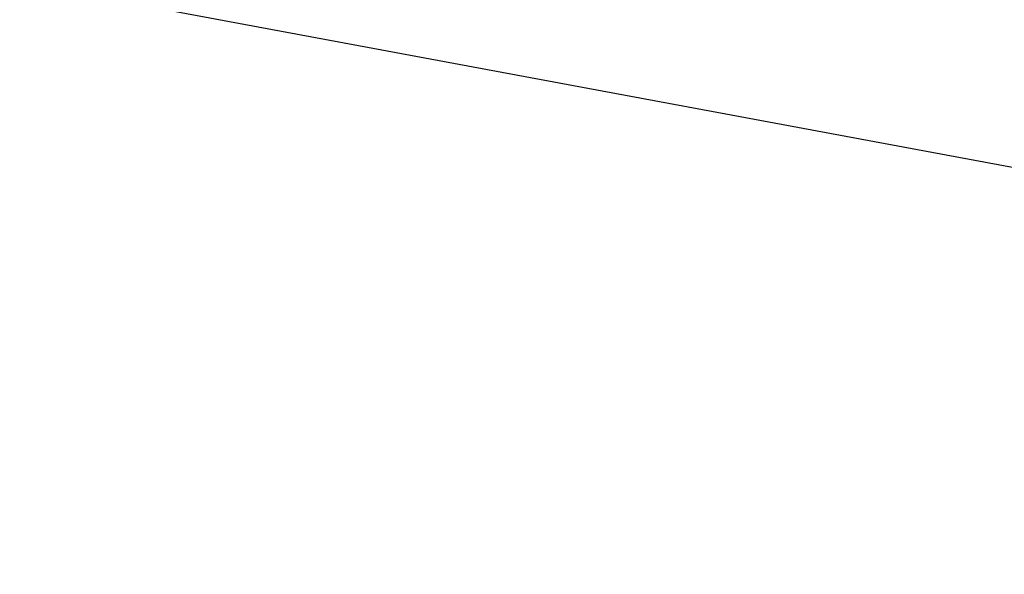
# Model space of a CAD drawing. Header units: millimetres. Extents: x -20520 to 12860, y -2780 to 10870.
# Tile 47 of 147: x -9903 to -9463, y 7726 to 7974. Entities that reach past the tile are written whole.
import ezdxf

# ---------------------------------------------------------------- set-up
doc = ezdxf.new("R2010")
doc.units = ezdxf.units.MM
doc.header["$LTSCALE"] = 0.5
doc.header["$MEASUREMENT"] = 0
doc.linetypes.add('PLINE', pattern=[0])
doc.layers.add('858- Detaljer(Nye konstruksjoner)', color=7, linetype='Continuous')
doc.dimstyles.new('GENERATED_STYLE__1', dxfattribs={"dimtxt": 0.18, "dimasz": 76, "dimexe": 0.18, "dimexo": 0.0625, "dimgap": 0, "dimtad": 0, "dimtih": 1, "dimtoh": 1, "dimdec": 4, "dimzin": 0, "dimdsep": 46, "dimcen": 0.09, "dimadec": 0, "dimazin": 0, "dimtfac": 1, "dimtdec": 4, "dimtmove": 0, "dimatfit": 3, "dimldrblk": 'ARROWHEAD_17', "dimfxl": 1, "dimtolj": 1, "dimtzin": 0, "dimarcsym": 0})

# ---------------------------------------------------------------- blocks, each defined once
blk = doc.blocks.new('ARROWHEAD_17')
at = {"linetype": 'Continuous'}
for p, q in [((-0.1876, -0.7), (0.1876, 0.7)), ((0, 0), (-1, 0))]:
    blk.add_line(p, q, dxfattribs=at)

msp = doc.modelspace()

# ---------------------------------------------------------------- linework, layer by layer
at = {"layer": '858- Detaljer(Nye konstruksjoner)', "linetype": 'PLINE'}
msp.add_line((-12876, 8544.14), (-6045.74, 7272.06), dxfattribs=at)

# ---------------------------------------------------------------- leaders
at = {"layer": '858- Detaljer(Nye konstruksjoner)', "linetype": 'PLINE', "annotation_type": 0, "has_hookline": 1, "hookline_direction": 0, "text_width": 2111.8}
msp.add_leader([(-10986.77, 7346.87), (-10748.78, 8670.17), (-10331.57, 8624.74)], dimstyle='GENERATED_STYLE__1', dxfattribs=at)

doc.saveas('drawing.dxf')
